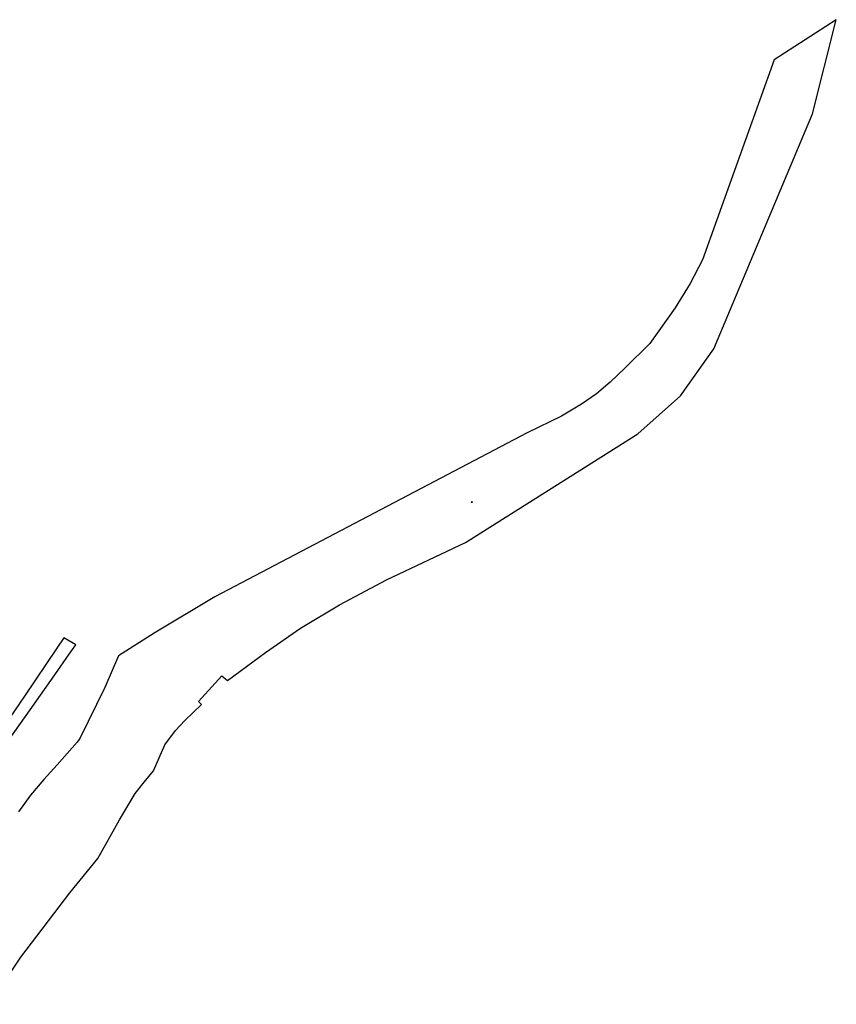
# Model space of a CAD drawing. Header units: metres. Extents: x -373 to 1321, y -1609 to 597.
# Tile 38 of 39: x 792 to 1086, y -823 to -468. Entities that reach past the tile are written whole.
import ezdxf

# ---------------------------------------------------------------- set-up
doc = ezdxf.new("R2010")
doc.units = ezdxf.units.M
doc.layers.get('0').update_dxf_attribs({"lineweight": 25})
for name, color, linetype, lineweight in [('AX_Fliessgewaesser', 7, 'Continuous', 18), ('AX_Flurstueck', 7, 'Continuous', 18), ('Keine', 7, 'Continuous', 9)]:
    doc.layers.add(name, color=color, linetype=linetype, lineweight=lineweight)

# ---------------------------------------------------------------- blocks, each defined once
blk = doc.blocks.new('DXF_DWG-Punkt')
at = {"layer": 'Keine', "color": 7, "linetype": 'Continuous', "lineweight": 9, "transparency": 33554687}
blk.add_line((0, 0), (0, 0), dxfattribs=at)
blk = doc.blocks.new('5')
at = {"color": 7}
for p, q in [((-0.433, -0.25), (0, 0.5)), ((0, 0.5), (0.433, -0.25)), ((0.433, -0.25), (-0.433, -0.25))]:
    blk.add_line(p, q, dxfattribs=at)
blk.add_blockref('DXF_DWG-Punkt', (0, 0), dxfattribs=at)

msp = doc.modelspace()

# ---------------------------------------------------------------- linework, layer by layer
at = {"layer": 'AX_Flurstueck', "color": 7, "linetype": 'Continuous', "lineweight": 25, "transparency": 33554687}
for points in [[(781, -822.69, 0), (792.45, -805.71, 0), (810.07, -782.5, 0), (820.14, -770.16, 0), (827.99, -756.25, 0), (833.57, -746.83, 0), (836.88, -742.74, 0), (840.2, -738.62, 0), (844.28, -729.27, 0), (848.16, -724.15, 0), (851.51, -720.48, 0), (857.52, -714.73, 0), (856.42, -713.71, 0), (864.85, -704.37, 0), (866.89, -706.14, 0), (880.56, -695.96, 0), (893.12, -687.29, 0), (907.2, -678.83, 0), (924.17, -669.85, 0), (952.58, -656.42, 0), (953.58, -655.79, 0), (1014.58, -617.29, 0), (1030.01, -603.6, 0), (1041.97, -586.63, 0), (1077.52, -502.08, 0), (1086.1, -468.17, 0), (1063.72, -482.57, 0), (1037.87, -554.67, 0), (1033.43, -563.19, 0), (1028.03, -571.97, 0), (1018.95, -584.78, 0), (1009.95, -593.7, 0), (1004.72, -598.65, 0), (999.72, -602.83, 0), (994.29, -606.58, 0), (987.18, -610.87, 0), (974.72, -616.97, 0), (862.3, -676.03, 0), (840.43, -689.09, 0), (827.62, -697.21, 0), (822.67, -708.58, 0), (813.71, -727, 0), (812.79, -728.29, 0), (805.5, -736.41, 0), (800.69, -741.77, 0), (795.9, -747.39, 0), (791.63, -753.39, 0)], [(788.25, -727.37, 0), (795.79, -716.68, 0), (804.67, -704.06, 0), (809.9, -696.64, 0), (812.3, -693.23, 0), (807.95, -690.71, 0), (805.47, -694.4, 0), (793.71, -711.72, 0), (788.38, -719.61, 0)]]:
    msp.add_polyline3d(points, dxfattribs=at)

# ---------------------------------------------------------------- block references
at = {"layer": 'AX_Fliessgewaesser', "color": 7, "xscale": 0.5, "yscale": 0.5, "zscale": 0.5}
msp.add_blockref('5', (954.84, -641.87), dxfattribs=at)

doc.saveas('drawing.dxf')
